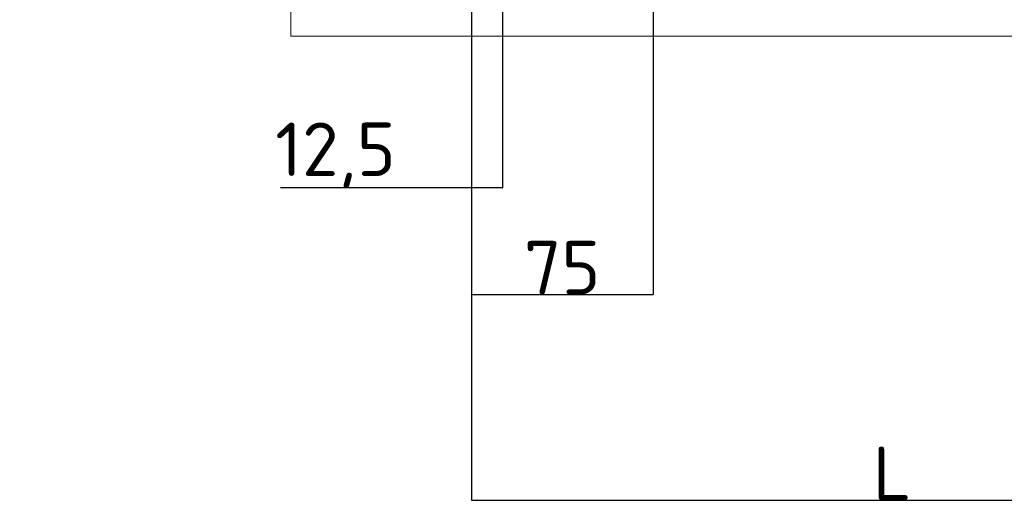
# Model space of a CAD drawing. Header units: millimetres. Extents: x 2030 to 82110, y 1212 to 62352.
# Tile 29 of 38: x 61503 to 69335, y 44741 to 48563. Entities that reach past the tile are written whole.
import ezdxf

# ---------------------------------------------------------------- set-up
doc = ezdxf.new("R2010")
doc.units = ezdxf.units.MM
doc.layers.add('Размеры и выноски', color=7, linetype='Continuous', lineweight=9, true_color=0x000000)
doc.layers.add('Расходные материалы', color=252, linetype='Continuous', lineweight=9)
doc.styles.add('ISOCPEUR', font='isocpeur.ttf')
doc.dimstyles.new('ISO-25', dxfattribs={"dimtxt": 2.5, "dimasz": 2.5, "dimexe": 1.25, "dimexo": 0.625, "dimtad": 1, "dimtxsty": 'Standard', "dimcen": 2.5, "dimadec": 0, "dimazin": 0, "dimtfac": 1, "dimtmove": 0, "dimatfit": 3, "dimfxl": 1, "dimarcsym": 0})

# ---------------------------------------------------------------- blocks, each defined once
blk = doc.blocks.new('_Oblique')
at = {"color": 0, "linetype": 'ByBlock', "lineweight": -2}
blk.add_line((-0.5, -0.5), (0.5, 0.5), dxfattribs=at)
blk = doc.blocks.new('*D235')
at = {"layer": 'Defpoints', "color": 0, "transparency": 16777216}
for p in [(71790.1, 49001.5), (65096.4, 47296), (71790.1, 44742.4)]:
    blk.add_point(p, dxfattribs=at)
at = {"layer": 'Размеры и выноски', "color": 0, "lineweight": -2, "transparency": 16777216}
for p, q in [((71790.1, 49000.8), (71790.1, 44741.1)), ((65096.4, 47295.4), (65096.4, 44741.1)), ((65096.4, 44742.4), (71790.1, 44742.4))]:
    blk.add_line(p, q, dxfattribs=at)
at = {"layer": 'Размеры и выноски', "color": 0, "lineweight": -2, "transparency": 16777216, "xscale": 2.5, "yscale": 2.5, "zscale": 2.5, "rotation": 180}
blk.add_blockref('_Oblique', (65096.4, 44742.4), dxfattribs=at)
at = {"layer": 'Размеры и выноски', "color": 0, "lineweight": -2, "transparency": 16777216, "xscale": 2.5, "yscale": 2.5, "zscale": 2.5}
blk.add_blockref('_Oblique', (71790.1, 44742.4), dxfattribs=at)
at = {"layer": 'Размеры и выноски', "color": 0, "transparency": 16777216, "insert": (68443.2, 44955.8), "char_height": 250, "attachment_point": 5, "style": 'ISOCPEUR'}
blk.add_mtext('{\\H1.70293x;L}', dxfattribs=at)
blk = doc.blocks.new('*D236')
at = {"layer": 'Defpoints', "color": 0, "transparency": 16777216}
for p in [(66540.8, 49416.1), (65096.4, 47296), (66540.8, 46377.9)]:
    blk.add_point(p, dxfattribs=at)
at = {"layer": 'Размеры и выноски', "color": 0, "lineweight": -2, "transparency": 16777216}
for p, q in [((66540.8, 49415.4), (66540.8, 46376.6)), ((65096.4, 47295.4), (65096.4, 46376.6)), ((65096.4, 46377.9), (66540.8, 46377.9))]:
    blk.add_line(p, q, dxfattribs=at)
at = {"layer": 'Размеры и выноски', "color": 0, "lineweight": -2, "transparency": 16777216, "xscale": 2.5, "yscale": 2.5, "zscale": 2.5, "rotation": 180}
blk.add_blockref('_Oblique', (65096.4, 46377.9), dxfattribs=at)
at = {"layer": 'Размеры и выноски', "color": 0, "lineweight": -2, "transparency": 16777216, "xscale": 2.5, "yscale": 2.5, "zscale": 2.5}
blk.add_blockref('_Oblique', (66540.8, 46377.9), dxfattribs=at)
at = {"layer": 'Размеры и выноски', "color": 0, "transparency": 16777216, "insert": (65818.6, 46591.4), "char_height": 250, "attachment_point": 5, "style": 'ISOCPEUR'}
blk.add_mtext('{\\H1.70293x;75}', dxfattribs=at)
blk = doc.blocks.new('*D237')
at = {"layer": 'Defpoints', "color": 0, "transparency": 16777216}
for p in [(65343.2, 49248.4), (65096.4, 49000.9), (65343.2, 47226.6)]:
    blk.add_point(p, dxfattribs=at)
at = {"layer": 'Размеры и выноски', "color": 0, "lineweight": -2, "transparency": 16777216}
for p, q in [((65343.2, 49247.8), (65343.2, 47225.4)), ((65096.4, 49000.3), (65096.4, 47225.4)), ((65096.4, 47226.6), (63578.4, 47226.6)), ((65343.2, 47226.6), (65096.4, 47226.6)), ((65343.2, 47226.6), (65345.7, 47226.6))]:
    blk.add_line(p, q, dxfattribs=at)
at = {"layer": 'Размеры и выноски', "color": 0, "lineweight": -2, "transparency": 16777216, "xscale": 2.5, "yscale": 2.5, "zscale": 2.5}
blk.add_blockref('_Oblique', (65096.4, 47226.6), dxfattribs=at)
at = {"layer": 'Размеры и выноски', "color": 0, "lineweight": -2, "transparency": 16777216, "xscale": 2.5, "yscale": 2.5, "zscale": 2.5, "rotation": 180}
blk.add_blockref('_Oblique', (65343.2, 47226.6), dxfattribs=at)
at = {"layer": 'Размеры и выноски', "color": 0, "transparency": 16777216, "insert": (64015.4, 47482.7), "char_height": 250, "attachment_point": 5, "style": 'ISOCPEUR'}
blk.add_mtext('{\\H1.70293x;12,5}', dxfattribs=at)

msp = doc.modelspace()

# ---------------------------------------------------------------- linework, layer by layer
at = {"layer": 'Расходные материалы', "color": 253, "linetype": 'Continuous'}
for q in [(63659.173, 49000.88), (73672.861, 48430.318)]:
    msp.add_line((63659.173, 48430.318), q, dxfattribs=at)

# ---------------------------------------------------------------- dimensions: what is measured, and where the dimension line sits
at = {"layer": 'Размеры и выноски'}
for base, p1, p2, text, override, picture, middle in [((66540.782, 46377.888), (65096.403, 47295.993), (66540.782, 49416.075), '{\\H1.70293x;75}', {"dimscale": 1, "dimtxt": 250, "dimtxsty": 'ISOCPEUR', "dimblk1": 'Oblique', "dimblk2": 'Oblique', "dimsah": 1, "dimatfit": 0}, '*D236', (65818.592, 46377.888)), ((65343.186, 47226.6), (65096.403, 49000.88), (65343.186, 49248.438), '{\\H1.70293x;12,5}', {"dimtxt": 250, "dimtxsty": 'ISOCPEUR', "dimblk1": 'Oblique', "dimblk2": 'Oblique', "dimsah": 1, "dimatfit": 0}, '*D237', (64015.395, 47226.6)), ((71790.051, 44742.358), (65096.403, 47295.993), (71790.051, 49001.46), '{\\H1.70293x;L}', {"dimscale": 1, "dimtxt": 250, "dimtxsty": 'ISOCPEUR', "dimblk1": 'Oblique', "dimblk2": 'Oblique', "dimsah": 1, "dimatfit": 0}, '*D235', (68443.227, 44742.358))]:
    dim = msp.add_linear_dim(base=base, p1=p1, p2=p2, text=text, dimstyle='ISO-25', override=override, dxfattribs=at)
    dim.commit()
    dim.dimension.update_dxf_attribs({"geometry": picture, "text_midpoint": middle, "dimtype": 160})

doc.saveas('drawing.dxf')
